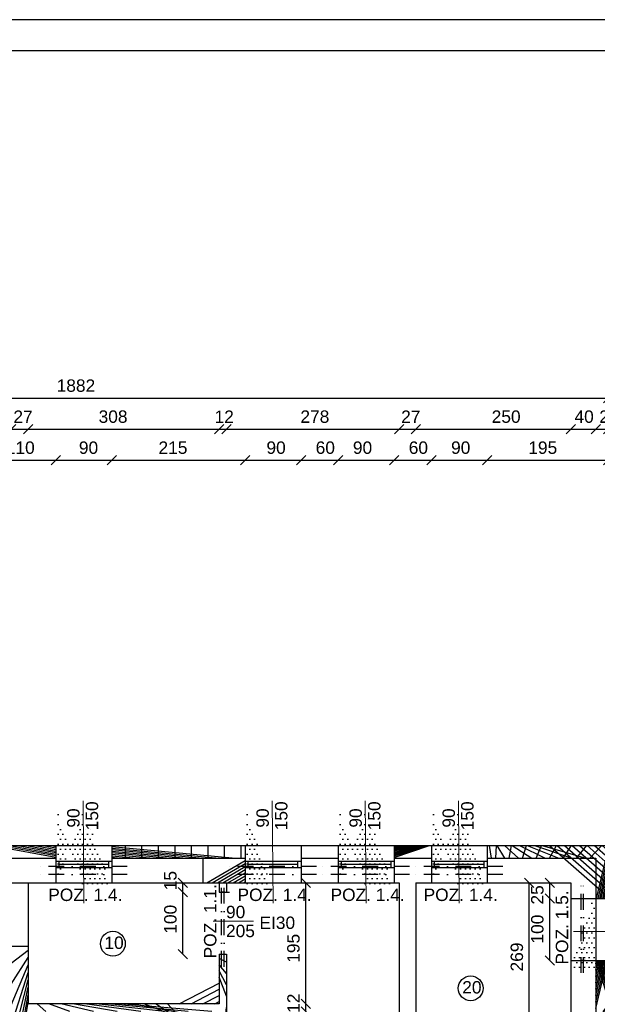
# Model space of a CAD drawing. Header units: millimetres. Extents: x 6528 to 149658, y 3342 to 12852.
# Tile 57 of 122: x 68412 to 69343, y 8598 to 10184. Entities that reach past the tile are written whole.
import ezdxf

# ---------------------------------------------------------------- set-up
doc = ezdxf.new("R2010")
doc.units = ezdxf.units.MM
doc.linetypes.add('DASHDOTX2', pattern=[50.8, 25.4, -12.7, 0, -12.7])
doc.layers.add('R-TAB', color=1, linetype='Continuous')
doc.styles.get("Standard").update_dxf_attribs({"font": 'arial.ttf'})
doc.dimstyles.new('ISO-25', dxfattribs={"dimtxt": 2.5, "dimasz": 2.5, "dimexe": 1.25, "dimexo": 0.625, "dimtad": 1, "dimtxsty": 'Standard', "dimcen": 2.5, "dimadec": 0, "dimazin": 0, "dimtfac": 1, "dimtmove": 0, "dimatfit": 3, "dimfxl": 1, "dimarcsym": 0})
pattern_1 = [(45, (-1177794257.981769, -935731374.6151185), (-11.22532015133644, 11.22532015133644), []), (135, (-1177794257.981769, -935731374.6151185), (-11.22532015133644, -11.22532015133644), [])]

# ---------------------------------------------------------------- blocks, each defined once
blk = doc.blocks.new('_Oblique')
at = {"color": 0, "linetype": 'ByBlock', "lineweight": -2}
blk.add_line((-0.5, -0.5), (0.5, 0.5), dxfattribs=at)
blk = doc.blocks.new('*D2211')
at = {"color": 0, "lineweight": -2, "transparency": 16777216}
blk.add_line((69300.06000464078, 9524.738408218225), (69340.06000440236, 9524.738408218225), dxfattribs=at)
at = {"layer": 'Defpoints', "color": 0, "transparency": 16777216}
for p in [(69340.06000440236, 9524.738408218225), (69340.06000440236, 8833.670604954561), (69300.06000464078, 8793.670604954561)]:
    blk.add_point(p, dxfattribs=at)
at = {"color": 0, "lineweight": -2, "transparency": 16777216, "xscale": 15, "yscale": 15, "zscale": 15, "rotation": 180}
blk.add_blockref('_Oblique', (69300.06000464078, 9524.738408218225), dxfattribs=at)
at = {"color": 0, "lineweight": -2, "transparency": 16777216, "xscale": 15, "yscale": 15, "zscale": 15}
blk.add_blockref('_Oblique', (69340.06000440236, 9524.738408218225), dxfattribs=at)
at = {"color": 0, "transparency": 16777216, "insert": (69321.2895869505, 9544.72840691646), "char_height": 20, "attachment_point": 5}
blk.add_mtext('40', dxfattribs=at)
blk = doc.blocks.new('*D2212')
at = {"color": 0, "lineweight": -2, "transparency": 16777216}
blk.add_line((69050.06000797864, 9524.738408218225), (69300.06000464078, 9524.738408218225), dxfattribs=at)
at = {"layer": 'Defpoints', "color": 0, "transparency": 16777216}
for p in [(69300.06000464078, 9524.738408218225), (69050.06000797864, 8793.670604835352), (69300.06000464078, 8793.670604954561)]:
    blk.add_point(p, dxfattribs=at)
at = {"color": 0, "lineweight": -2, "transparency": 16777216, "xscale": 15, "yscale": 15, "zscale": 15, "rotation": 180}
blk.add_blockref('_Oblique', (69050.06000797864, 9524.738408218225), dxfattribs=at)
at = {"color": 0, "lineweight": -2, "transparency": 16777216, "xscale": 15, "yscale": 15, "zscale": 15}
blk.add_blockref('_Oblique', (69300.06000464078, 9524.738408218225), dxfattribs=at)
at = {"color": 0, "transparency": 16777216, "insert": (69195.6075202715, 9544.72840691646), "char_height": 20, "attachment_point": 5}
blk.add_mtext('250', dxfattribs=at)
blk = doc.blocks.new('*D2213')
at = {"color": 0, "lineweight": -2, "transparency": 16777216}
blk.add_line((69023.06000225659, 9524.738408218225), (69050.06000797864, 9524.738408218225), dxfattribs=at)
at = {"layer": 'Defpoints', "color": 0, "transparency": 16777216}
for p in [(69050.06000797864, 9524.738408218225), (69023.06000225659, 8793.670604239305), (69050.06000797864, 8793.670604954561)]:
    blk.add_point(p, dxfattribs=at)
at = {"color": 0, "lineweight": -2, "transparency": 16777216, "xscale": 15, "yscale": 15, "zscale": 15, "rotation": 180}
blk.add_blockref('_Oblique', (69023.06000225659, 9524.738408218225), dxfattribs=at)
at = {"color": 0, "lineweight": -2, "transparency": 16777216, "xscale": 15, "yscale": 15, "zscale": 15}
blk.add_blockref('_Oblique', (69050.06000797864, 9524.738408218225), dxfattribs=at)
at = {"color": 0, "transparency": 16777216, "insert": (69041.97461121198, 9544.72840691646), "char_height": 20, "attachment_point": 5}
blk.add_mtext('27', dxfattribs=at)
blk = doc.blocks.new('*D2214')
at = {"color": 0, "lineweight": -2, "transparency": 16777216}
blk.add_line((68425.06000440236, 9524.738408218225), (68733.0600048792, 9524.738408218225), dxfattribs=at)
at = {"layer": 'Defpoints', "color": 0, "transparency": 16777216}
for p in [(68733.0600048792, 9524.738408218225), (68425.06000440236, 8793.670604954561), (68733.0600048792, 8786.17059684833)]:
    blk.add_point(p, dxfattribs=at)
at = {"color": 0, "lineweight": -2, "transparency": 16777216, "xscale": 15, "yscale": 15, "zscale": 15, "rotation": 180}
blk.add_blockref('_Oblique', (68425.06000440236, 9524.738408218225), dxfattribs=at)
at = {"color": 0, "lineweight": -2, "transparency": 16777216, "xscale": 15, "yscale": 15, "zscale": 15}
blk.add_blockref('_Oblique', (68733.0600048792, 9524.738408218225), dxfattribs=at)
at = {"color": 0, "transparency": 16777216, "insert": (68562.06167285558, 9544.72840691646), "char_height": 20, "attachment_point": 5}
blk.add_mtext('308', dxfattribs=at)
blk = doc.blocks.new('*D2215')
at = {"color": 0, "lineweight": -2, "transparency": 16777216}
blk.add_line((68398.06000440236, 9524.738408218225), (68425.06000440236, 9524.738408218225), dxfattribs=at)
at = {"layer": 'Defpoints', "color": 0, "transparency": 16777216}
for p in [(68425.06000440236, 9524.738408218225), (68398.06000440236, 8793.670604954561), (68425.06000440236, 8793.670604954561)]:
    blk.add_point(p, dxfattribs=at)
at = {"color": 0, "lineweight": -2, "transparency": 16777216, "xscale": 15, "yscale": 15, "zscale": 15, "rotation": 180}
blk.add_blockref('_Oblique', (68398.06000440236, 9524.738408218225), dxfattribs=at)
at = {"color": 0, "lineweight": -2, "transparency": 16777216, "xscale": 15, "yscale": 15, "zscale": 15}
blk.add_blockref('_Oblique', (68425.06000440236, 9524.738408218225), dxfattribs=at)
at = {"color": 0, "transparency": 16777216, "insert": (68416.97461121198, 9544.72840691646), "char_height": 20, "attachment_point": 5}
blk.add_mtext('27', dxfattribs=at)
blk = doc.blocks.new('*D2218')
at = {"color": 0, "lineweight": -2, "transparency": 16777216}
blk.add_line((67478.06000416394, 9574.738408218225), (69360.06000440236, 9574.738408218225), dxfattribs=at)
at = {"layer": 'Defpoints', "color": 0, "transparency": 16777216}
for p in [(69360.06000440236, 9574.738408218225), (67478.06000416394, 8853.67060507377), (69360.06000440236, 8853.67060507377)]:
    blk.add_point(p, dxfattribs=at)
at = {"color": 0, "lineweight": -2, "transparency": 16777216, "xscale": 15, "yscale": 15, "zscale": 15, "rotation": 180}
blk.add_blockref('_Oblique', (67478.06000416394, 9574.738408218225), dxfattribs=at)
at = {"color": 0, "lineweight": -2, "transparency": 16777216, "xscale": 15, "yscale": 15, "zscale": 15}
blk.add_blockref('_Oblique', (69360.06000440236, 9574.738408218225), dxfattribs=at)
at = {"color": 0, "transparency": 16777216, "insert": (68502.20878546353, 9594.72840691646), "char_height": 20, "attachment_point": 5}
blk.add_mtext('1882', dxfattribs=at)
blk = doc.blocks.new('*D2183')
at = {"color": 0, "lineweight": -2, "transparency": 16777216}
blk.add_line((68360.06000440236, 9474.738408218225), (68470.06000344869, 9474.738408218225), dxfattribs=at)
at = {"layer": 'Defpoints', "color": 0, "transparency": 16777216}
for p in [(68470.06000344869, 9474.738408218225), (68360.06000440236, 8853.67060507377), (68470.06000344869, 8793.670604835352)]:
    blk.add_point(p, dxfattribs=at)
at = {"color": 0, "lineweight": -2, "transparency": 16777216, "xscale": 15, "yscale": 15, "zscale": 15, "rotation": 180}
blk.add_blockref('_Oblique', (68360.06000440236, 9474.738408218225), dxfattribs=at)
at = {"color": 0, "lineweight": -2, "transparency": 16777216, "xscale": 15, "yscale": 15, "zscale": 15}
blk.add_blockref('_Oblique', (68470.06000344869, 9474.738408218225), dxfattribs=at)
at = {"color": 0, "transparency": 16777216, "insert": (68412.50369136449, 9494.72840691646), "char_height": 20, "attachment_point": 5}
blk.add_mtext('110', dxfattribs=at)
blk = doc.blocks.new('*D2184')
at = {"color": 0, "lineweight": -2, "transparency": 16777216}
blk.add_line((68470.06000440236, 9474.738408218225), (68560.06000440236, 9474.738408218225), dxfattribs=at)
at = {"layer": 'Defpoints', "color": 0, "transparency": 16777216}
for p in [(68560.06000440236, 9474.738408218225), (68470.06000440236, 8853.67060507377), (68560.06000440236, 8853.670604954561)]:
    blk.add_point(p, dxfattribs=at)
at = {"color": 0, "lineweight": -2, "transparency": 16777216, "xscale": 15, "yscale": 15, "zscale": 15, "rotation": 180}
blk.add_blockref('_Oblique', (68470.06000440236, 9474.738408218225), dxfattribs=at)
at = {"color": 0, "lineweight": -2, "transparency": 16777216, "xscale": 15, "yscale": 15, "zscale": 15}
blk.add_blockref('_Oblique', (68560.06000440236, 9474.738408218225), dxfattribs=at)
at = {"color": 0, "transparency": 16777216, "insert": (68522.50369136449, 9494.72840691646), "char_height": 20, "attachment_point": 5}
blk.add_mtext('90', dxfattribs=at)
blk = doc.blocks.new('*D2185')
at = {"color": 0, "lineweight": -2, "transparency": 16777216}
blk.add_line((68560.06000440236, 9474.738408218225), (68775.06000440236, 9474.738408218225), dxfattribs=at)
at = {"layer": 'Defpoints', "color": 0, "transparency": 16777216}
for p in [(68775.06000440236, 9474.738408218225), (68560.06000440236, 8853.670604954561), (68775.06000440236, 8853.670605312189)]:
    blk.add_point(p, dxfattribs=at)
at = {"color": 0, "lineweight": -2, "transparency": 16777216, "xscale": 15, "yscale": 15, "zscale": 15, "rotation": 180}
blk.add_blockref('_Oblique', (68560.06000440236, 9474.738408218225), dxfattribs=at)
at = {"color": 0, "lineweight": -2, "transparency": 16777216, "xscale": 15, "yscale": 15, "zscale": 15}
blk.add_blockref('_Oblique', (68775.06000440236, 9474.738408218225), dxfattribs=at)
at = {"color": 0, "transparency": 16777216, "insert": (68658.61481111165, 9494.72840691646), "char_height": 20, "attachment_point": 5}
blk.add_mtext('215', dxfattribs=at)
blk = doc.blocks.new('*D2186')
at = {"color": 0, "lineweight": -2, "transparency": 16777216}
blk.add_line((68775.06000440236, 9474.738408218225), (68865.06000440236, 9474.738408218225), dxfattribs=at)
at = {"layer": 'Defpoints', "color": 0, "transparency": 16777216}
for p in [(68865.06000440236, 9474.738408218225), (68775.06000440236, 8853.670605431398), (68865.06000440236, 8853.670605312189)]:
    blk.add_point(p, dxfattribs=at)
at = {"color": 0, "lineweight": -2, "transparency": 16777216, "xscale": 15, "yscale": 15, "zscale": 15, "rotation": 180}
blk.add_blockref('_Oblique', (68775.06000440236, 9474.738408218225), dxfattribs=at)
at = {"color": 0, "lineweight": -2, "transparency": 16777216, "xscale": 15, "yscale": 15, "zscale": 15}
blk.add_blockref('_Oblique', (68865.06000440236, 9474.738408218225), dxfattribs=at)
at = {"color": 0, "transparency": 16777216, "insert": (68824.81207530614, 9494.72840691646), "char_height": 20, "attachment_point": 5}
blk.add_mtext('90', dxfattribs=at)
blk = doc.blocks.new('*D2187')
at = {"color": 0, "lineweight": -2, "transparency": 16777216}
blk.add_line((68865.06000440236, 9474.738408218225), (68925.06000440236, 9474.738408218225), dxfattribs=at)
at = {"layer": 'Defpoints', "color": 0, "transparency": 16777216}
for p in [(68925.06000440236, 9474.738408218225), (68865.06000440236, 8853.670605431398), (68925.06000440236, 8853.67060507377)]:
    blk.add_point(p, dxfattribs=at)
at = {"color": 0, "lineweight": -2, "transparency": 16777216, "xscale": 15, "yscale": 15, "zscale": 15, "rotation": 180}
blk.add_blockref('_Oblique', (68865.06000440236, 9474.738408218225), dxfattribs=at)
at = {"color": 0, "lineweight": -2, "transparency": 16777216, "xscale": 15, "yscale": 15, "zscale": 15}
blk.add_blockref('_Oblique', (68925.06000440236, 9474.738408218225), dxfattribs=at)
at = {"color": 0, "transparency": 16777216, "insert": (68904.1442190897, 9494.72840691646), "char_height": 20, "attachment_point": 5}
blk.add_mtext('60', dxfattribs=at)
blk = doc.blocks.new('*D2188')
at = {"color": 0, "lineweight": -2, "transparency": 16777216}
blk.add_line((68925.06000440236, 9474.738408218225), (69015.06000440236, 9474.738408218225), dxfattribs=at)
at = {"layer": 'Defpoints', "color": 0, "transparency": 16777216}
for p in [(69015.06000440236, 9474.738408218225), (68925.06000440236, 8853.67060507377), (69015.06000440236, 8853.67060507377)]:
    blk.add_point(p, dxfattribs=at)
at = {"color": 0, "lineweight": -2, "transparency": 16777216, "xscale": 15, "yscale": 15, "zscale": 15, "rotation": 180}
blk.add_blockref('_Oblique', (68925.06000440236, 9474.738408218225), dxfattribs=at)
at = {"color": 0, "lineweight": -2, "transparency": 16777216, "xscale": 15, "yscale": 15, "zscale": 15}
blk.add_blockref('_Oblique', (69015.06000440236, 9474.738408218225), dxfattribs=at)
at = {"color": 0, "transparency": 16777216, "insert": (68964.1442190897, 9494.72840691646), "char_height": 20, "attachment_point": 5}
blk.add_mtext('90', dxfattribs=at)
blk = doc.blocks.new('*D2189')
at = {"color": 0, "lineweight": -2, "transparency": 16777216}
blk.add_line((69015.06000440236, 9474.738408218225), (69075.06000440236, 9474.738408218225), dxfattribs=at)
at = {"layer": 'Defpoints', "color": 0, "transparency": 16777216}
for p in [(69075.06000440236, 9474.738408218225), (69015.06000440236, 8853.67060507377), (69075.06000440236, 8853.670604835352)]:
    blk.add_point(p, dxfattribs=at)
at = {"color": 0, "lineweight": -2, "transparency": 16777216, "xscale": 15, "yscale": 15, "zscale": 15, "rotation": 180}
blk.add_blockref('_Oblique', (69015.06000440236, 9474.738408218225), dxfattribs=at)
at = {"color": 0, "lineweight": -2, "transparency": 16777216, "xscale": 15, "yscale": 15, "zscale": 15}
blk.add_blockref('_Oblique', (69075.06000440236, 9474.738408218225), dxfattribs=at)
at = {"color": 0, "transparency": 16777216, "insert": (69054.1442190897, 9494.72840691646), "char_height": 20, "attachment_point": 5}
blk.add_mtext('60', dxfattribs=at)
blk = doc.blocks.new('*D2190')
at = {"color": 0, "lineweight": -2, "transparency": 16777216}
blk.add_line((69075.06000440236, 9474.738408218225), (69165.06000464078, 9474.738408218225), dxfattribs=at)
at = {"layer": 'Defpoints', "color": 0, "transparency": 16777216}
for p in [(69165.06000464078, 9474.738408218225), (69075.06000440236, 8853.670604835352), (69165.06000464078, 8853.670604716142)]:
    blk.add_point(p, dxfattribs=at)
at = {"color": 0, "lineweight": -2, "transparency": 16777216, "xscale": 15, "yscale": 15, "zscale": 15, "rotation": 180}
blk.add_blockref('_Oblique', (69075.06000440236, 9474.738408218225), dxfattribs=at)
at = {"color": 0, "lineweight": -2, "transparency": 16777216, "xscale": 15, "yscale": 15, "zscale": 15}
blk.add_blockref('_Oblique', (69165.06000464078, 9474.738408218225), dxfattribs=at)
at = {"color": 0, "transparency": 16777216, "insert": (69122.38896029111, 9494.72840691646), "char_height": 20, "attachment_point": 5}
blk.add_mtext('90', dxfattribs=at)
blk = doc.blocks.new('*D2191')
at = {"color": 0, "lineweight": -2, "transparency": 16777216}
blk.add_line((69165.06000464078, 9474.738408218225), (69360.06000440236, 9474.738408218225), dxfattribs=at)
at = {"layer": 'Defpoints', "color": 0, "transparency": 16777216}
for p in [(69360.06000440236, 9474.738408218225), (69165.06000464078, 8853.670604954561), (69360.06000440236, 8853.67060507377)]:
    blk.add_point(p, dxfattribs=at)
at = {"color": 0, "lineweight": -2, "transparency": 16777216, "xscale": 15, "yscale": 15, "zscale": 15, "rotation": 180}
blk.add_blockref('_Oblique', (69165.06000464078, 9474.738408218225), dxfattribs=at)
at = {"color": 0, "lineweight": -2, "transparency": 16777216, "xscale": 15, "yscale": 15, "zscale": 15}
blk.add_blockref('_Oblique', (69360.06000440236, 9474.738408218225), dxfattribs=at)
at = {"color": 0, "transparency": 16777216, "insert": (69254.6259569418, 9494.72840691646), "char_height": 20, "attachment_point": 5}
blk.add_mtext('195', dxfattribs=at)
blk = doc.blocks.new('*D2195')
at = {"color": 0, "lineweight": -2, "transparency": 16777216}
blk.add_line((68733.0600048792, 9524.738408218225), (68745.0600048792, 9524.738408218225), dxfattribs=at)
at = {"layer": 'Defpoints', "color": 0, "transparency": 16777216}
for p in [(68745.0600048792, 9524.738408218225), (68745.0600048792, 8793.670605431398), (68733.0600048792, 8786.17059672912)]:
    blk.add_point(p, dxfattribs=at)
at = {"color": 0, "lineweight": -2, "transparency": 16777216, "xscale": 15, "yscale": 15, "zscale": 15, "rotation": 180}
blk.add_blockref('_Oblique', (68733.0600048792, 9524.738408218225), dxfattribs=at)
at = {"color": 0, "lineweight": -2, "transparency": 16777216, "xscale": 15, "yscale": 15, "zscale": 15}
blk.add_blockref('_Oblique', (68745.0600048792, 9524.738408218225), dxfattribs=at)
at = {"color": 0, "transparency": 16777216, "insert": (68741.2466375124, 9544.72840691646), "char_height": 20, "attachment_point": 5}
blk.add_mtext('12', dxfattribs=at)
blk = doc.blocks.new('*D2196')
at = {"color": 0, "lineweight": -2, "transparency": 16777216}
blk.add_line((68745.0600048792, 9524.738408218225), (69023.06000225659, 9524.738408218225), dxfattribs=at)
at = {"layer": 'Defpoints', "color": 0, "transparency": 16777216}
for p in [(69023.06000225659, 9524.738408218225), (68745.0600048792, 8793.67060519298), (69023.06000225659, 8793.670604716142)]:
    blk.add_point(p, dxfattribs=at)
at = {"color": 0, "lineweight": -2, "transparency": 16777216, "xscale": 15, "yscale": 15, "zscale": 15, "rotation": 180}
blk.add_blockref('_Oblique', (68745.0600048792, 9524.738408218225), dxfattribs=at)
at = {"color": 0, "lineweight": -2, "transparency": 16777216, "xscale": 15, "yscale": 15, "zscale": 15}
blk.add_blockref('_Oblique', (69023.06000225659, 9524.738408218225), dxfattribs=at)
at = {"color": 0, "transparency": 16777216, "insert": (68887.33312981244, 9544.72840691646), "char_height": 20, "attachment_point": 5}
blk.add_mtext('278', dxfattribs=at)
blk = doc.blocks.new('*D2197')
at = {"color": 0, "lineweight": -2, "transparency": 16777216}
blk.add_line((69340.06000440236, 9524.738408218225), (69360.06000440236, 9524.738408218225), dxfattribs=at)
at = {"layer": 'Defpoints', "color": 0, "transparency": 16777216}
for p in [(69360.06000440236, 9524.738408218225), (69360.06000440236, 8853.67060507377), (69340.06000440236, 8833.670604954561)]:
    blk.add_point(p, dxfattribs=at)
at = {"color": 0, "lineweight": -2, "transparency": 16777216, "xscale": 15, "yscale": 15, "zscale": 15, "rotation": 180}
blk.add_blockref('_Oblique', (69340.06000440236, 9524.738408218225), dxfattribs=at)
at = {"color": 0, "lineweight": -2, "transparency": 16777216, "xscale": 15, "yscale": 15, "zscale": 15}
blk.add_blockref('_Oblique', (69360.06000440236, 9524.738408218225), dxfattribs=at)
at = {"color": 0, "transparency": 16777216, "insert": (69361.2895869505, 9544.72840691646), "char_height": 20, "attachment_point": 5}
blk.add_mtext('20', dxfattribs=at)
blk = doc.blocks.new('*D2432')
at = {"color": 0, "lineweight": -2, "transparency": 16777216}
blk.add_line((68674.53105466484, 8778.670596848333), (68674.53105466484, 8793.670605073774), dxfattribs=at)
at = {"layer": 'Defpoints', "color": 0, "transparency": 16777216}
for p in [(68674.53105466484, 8793.670605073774), (68733.06000487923, 8793.670605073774), (68733.06000487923, 8778.670596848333)]:
    blk.add_point(p, dxfattribs=at)
at = {"color": 0, "lineweight": -2, "transparency": 16777216, "xscale": 15, "yscale": 15, "zscale": 15}
for p, rotation in [((68674.53105466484, 8793.670605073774), 90), ((68674.53105466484, 8778.670596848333), 270)]:
    blk.add_blockref('_Oblique', p, dxfattribs=dict(at, rotation=rotation))
at = {"color": 0, "transparency": 16777216, "insert": (68654.54104678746, 8797.313542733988), "char_height": 20, "attachment_point": 5, "rotation": 90}
blk.add_mtext('15', dxfattribs=at)
blk = doc.blocks.new('*D2433')
at = {"color": 0, "lineweight": -2, "transparency": 16777216}
blk.add_line((68674.53105657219, 8678.670596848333), (68674.53105657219, 8778.67059732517), dxfattribs=at)
at = {"layer": 'Defpoints', "color": 0, "transparency": 16777216}
for p in [(68674.53105657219, 8778.67059732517), (68733.06000487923, 8778.67059732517), (68733.06000607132, 8678.670596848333)]:
    blk.add_point(p, dxfattribs=at)
at = {"color": 0, "lineweight": -2, "transparency": 16777216, "xscale": 15, "yscale": 15, "zscale": 15}
for p, rotation in [((68674.53105657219, 8778.67059732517), 90), ((68674.53105657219, 8678.670596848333), 270)]:
    blk.add_blockref('_Oblique', p, dxfattribs=dict(at, rotation=rotation))
at = {"color": 0, "transparency": 16777216, "insert": (68654.54104678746, 8735.085391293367), "char_height": 20, "attachment_point": 5, "rotation": 90}
blk.add_mtext('100', dxfattribs=at)
blk = doc.blocks.new('*D2441')
at = {"color": 0, "lineweight": -2, "transparency": 16777216}
blk.add_line((69232.94290464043, 8524.670605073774), (69232.94290464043, 8793.670604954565), dxfattribs=at)
at = {"layer": 'Defpoints', "color": 0, "transparency": 16777216}
for p in [(69050.06000797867, 8793.670604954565), (69232.94290464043, 8793.670604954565), (69147.14959972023, 8524.670605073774)]:
    blk.add_point(p, dxfattribs=at)
at = {"color": 0, "lineweight": -2, "transparency": 16777216, "xscale": 15, "yscale": 15, "zscale": 15}
for p, rotation in [((69232.94290464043, 8793.670604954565), 90), ((69232.94290464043, 8524.670605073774), 270)]:
    blk.add_blockref('_Oblique', p, dxfattribs=dict(at, rotation=rotation))
at = {"color": 0, "transparency": 16777216, "insert": (69212.9528834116, 8674.270378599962), "char_height": 20, "attachment_point": 5, "rotation": 90}
blk.add_mtext('269', dxfattribs=at)
blk = doc.blocks.new('*D2442')
at = {"color": 0, "lineweight": -2, "transparency": 16777216}
blk.add_line((69265.94468753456, 8768.670604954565), (69265.94468753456, 8793.670604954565), dxfattribs=at)
at = {"layer": 'Defpoints', "color": 0, "transparency": 16777216}
for p in [(69265.94468753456, 8793.670604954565), (69285.45903341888, 8793.670604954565), (69285.45903341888, 8768.670604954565)]:
    blk.add_point(p, dxfattribs=at)
at = {"color": 0, "lineweight": -2, "transparency": 16777216, "xscale": 15, "yscale": 15, "zscale": 15}
for p, rotation in [((69265.94468753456, 8793.670604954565), 90), ((69265.94468753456, 8768.670604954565), 270)]:
    blk.add_blockref('_Oblique', p, dxfattribs=dict(at, rotation=rotation))
at = {"color": 0, "transparency": 16777216, "insert": (69245.95466344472, 8774.318235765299), "char_height": 20, "attachment_point": 5, "rotation": 90}
blk.add_mtext('25', dxfattribs=at)
blk = doc.blocks.new('*D2443')
at = {"color": 0, "lineweight": -2, "transparency": 16777216}
blk.add_line((69265.94468896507, 8668.670604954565), (69265.94468896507, 8768.670605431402), dxfattribs=at)
at = {"layer": 'Defpoints', "color": 0, "transparency": 16777216}
for p in [(69265.94468896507, 8768.670605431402), (69285.45903294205, 8768.670605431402), (69285.45903294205, 8668.670604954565)]:
    blk.add_point(p, dxfattribs=at)
at = {"color": 0, "lineweight": -2, "transparency": 16777216, "xscale": 15, "yscale": 15, "zscale": 15}
for p, rotation in [((69265.94468896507, 8768.670605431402), 90), ((69265.94468896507, 8668.670604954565), 270)]:
    blk.add_blockref('_Oblique', p, dxfattribs=dict(at, rotation=rotation))
at = {"color": 0, "transparency": 16777216, "insert": (69245.95466296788, 8719.222203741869), "char_height": 20, "attachment_point": 5, "rotation": 90}
blk.add_mtext('100', dxfattribs=at)
blk = doc.blocks.new('*D2447')
at = {"color": 0, "lineweight": -2, "transparency": 16777216}
blk.add_line((68872.84500830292, 8586.670607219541), (68872.84500830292, 8598.67060733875), dxfattribs=at)
at = {"layer": 'Defpoints', "color": 0, "transparency": 16777216}
for p in [(68733.06000917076, 8598.67060733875), (68872.84500830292, 8598.67060733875), (68733.06000917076, 8586.670607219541)]:
    blk.add_point(p, dxfattribs=at)
at = {"color": 0, "lineweight": -2, "transparency": 16777216, "xscale": 15, "yscale": 15, "zscale": 15}
for p, rotation in [((68872.84500830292, 8598.67060733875), 90), ((68872.84500830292, 8586.670607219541), 270)]:
    blk.add_blockref('_Oblique', p, dxfattribs=dict(at, rotation=rotation))
at = {"color": 0, "transparency": 16777216, "insert": (68852.8549908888, 8599.778612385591), "char_height": 20, "attachment_point": 5, "rotation": 90}
blk.add_mtext('12', dxfattribs=at)
blk = doc.blocks.new('*D2448')
at = {"color": 0, "lineweight": -2, "transparency": 16777216}
blk.add_line((68872.84501307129, 8598.670607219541), (68872.84501307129, 8793.670605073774), dxfattribs=at)
at = {"layer": 'Defpoints', "color": 0, "transparency": 16777216}
for p in [(68733.06000487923, 8793.670605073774), (68872.84501307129, 8793.670605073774), (68733.06001155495, 8598.670607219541)]:
    blk.add_point(p, dxfattribs=at)
at = {"color": 0, "lineweight": -2, "transparency": 16777216, "xscale": 15, "yscale": 15, "zscale": 15}
for p, rotation in [((68872.84501307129, 8793.670605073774), 90), ((68872.84501307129, 8598.670607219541), 270)]:
    blk.add_blockref('_Oblique', p, dxfattribs=dict(at, rotation=rotation))
at = {"color": 0, "transparency": 16777216, "insert": (68852.85499327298, 8688.25565672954), "char_height": 20, "attachment_point": 5, "rotation": 90}
blk.add_mtext('195', dxfattribs=at)

msp = doc.modelspace()

# ---------------------------------------------------------------- hatches: boundary and pattern name
h = msp.add_hatch()
h.set_pattern_fill('ANSI37', color=256, scale=5)
h.set_pattern_definition(pattern_1)
h.paths.add_polyline_path([(67814.06000440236, 8853.670604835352), (67754.06000440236, 8853.670604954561), (67754.06000440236, 8833.67060507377), (67814.06000440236, 8833.67060507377)])
h.paths.add_polyline_path([(67964.06000440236, 8853.67060507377), (67904.06000440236, 8853.670604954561), (67904.06000440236, 8833.67060507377), (67964.06000440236, 8833.67060519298)])
h.paths.add_polyline_path([(68270.06000440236, 8853.67060507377), (68072.06000440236, 8853.67060507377), (68072.06000440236, 8833.67060519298), (68270.06000440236, 8833.670604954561)])
h.paths.add_polyline_path([(68470.06000440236, 8853.670604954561), (68360.06000440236, 8853.67060507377), (68360.06000440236, 8833.670604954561), (68470.06000440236, 8833.670604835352)])
h.paths.add_polyline_path([(68775.06000440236, 8853.670604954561), (68560.06000440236, 8853.670604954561), (68560.06000440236, 8833.670604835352), (68775.06000440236, 8833.670604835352)])
h.paths.add_polyline_path([(68925.06000440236, 8853.670604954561), (68865.06000440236, 8853.670604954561), (68865.06000440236, 8833.670604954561), (68925.06000440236, 8833.670604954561)])
h.paths.add_polyline_path([(69075.06000440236, 8853.670604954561), (69015.06000440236, 8853.670604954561), (69015.06000440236, 8833.670604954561), (69075.06000440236, 8833.670604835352)])
h.paths.add_polyline_path([(69360.06000440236, 8853.67060507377), (69165.06000440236, 8853.670604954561), (69165.06000440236, 8833.670604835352), (69340.06000440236, 8833.670604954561), (69340.06000440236, 8768.670604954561), (69360.06000440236, 8768.670604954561)])
h = msp.add_hatch()
h.set_pattern_fill('DOTS', color=256, scale=5)
h.set_pattern_definition([(0, (-1177797491.520526, -935731374.6151186), (3.96875, 7.9375), [0, -7.9375])])
h.paths.add_polyline_path([(68560.06000440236, 8853.670604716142), (68514.26909177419, 8853.670604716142), (68514.48212592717, 8828.670604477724), (68560.06000440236, 8828.670604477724)])
h.paths.add_polyline_path([(68560.06000440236, 8818.670604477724), (68514.56733982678, 8818.670604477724), (68514.78037397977, 8793.670604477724), (68560.06000440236, 8793.670604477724)])
h.paths.add_polyline_path([(68514.56733982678, 8818.670604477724), (68470.06000440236, 8818.670604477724), (68470.06000440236, 8793.670604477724), (68514.78037397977, 8793.670604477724)])
h.paths.add_polyline_path([(68514.26909177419, 8853.670604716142), (68470.06000440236, 8853.670604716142), (68470.06000440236, 8828.670604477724), (68514.48212592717, 8828.670604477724)])
h = msp.add_hatch()
h.set_pattern_fill('DOTS', color=256, scale=5)
h.set_pattern_definition([(0, (-1177797186.520526, -935731374.6151184), (3.96875, 7.9375), [0, -7.9375])])
h.paths.add_polyline_path([(68865.06000464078, 8853.670604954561), (68819.2690920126, 8853.670604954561), (68819.48212616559, 8828.670604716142), (68865.06000464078, 8828.670604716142)])
h.paths.add_polyline_path([(68865.06000464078, 8818.670604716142), (68819.5673400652, 8818.670604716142), (68819.78037421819, 8793.670604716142), (68865.06000464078, 8793.670604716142)])
h.paths.add_polyline_path([(68819.5673400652, 8818.670604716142), (68775.06000464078, 8818.670604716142), (68775.06000464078, 8793.670604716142), (68819.78037421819, 8793.670604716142)])
h.paths.add_polyline_path([(68819.2690920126, 8853.670604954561), (68775.06000464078, 8853.670604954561), (68775.06000464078, 8828.670604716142), (68819.48212616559, 8828.670604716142)])
h = msp.add_hatch()
h.set_pattern_fill('DOTS', color=256, scale=5)
h.set_pattern_definition([(0, (-1177797036.520526, -935731374.6151183), (3.96875, 7.9375), [0, -7.9375])])
h.paths.add_polyline_path([(69015.06000440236, 8853.67060507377), (68969.26909177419, 8853.67060507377), (68969.48212592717, 8828.670604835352), (69015.06000440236, 8828.670604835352)])
h.paths.add_polyline_path([(69015.06000440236, 8818.670604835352), (68969.56733982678, 8818.670604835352), (68969.78037397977, 8793.670604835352), (69015.06000440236, 8793.670604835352)])
h.paths.add_polyline_path([(68969.56733982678, 8818.670604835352), (68925.06000440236, 8818.670604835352), (68925.06000440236, 8793.670604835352), (68969.78037397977, 8793.670604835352)])
h.paths.add_polyline_path([(68969.26909177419, 8853.67060507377), (68925.06000440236, 8853.67060507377), (68925.06000440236, 8828.670604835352), (68969.48212592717, 8828.670604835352)])
h = msp.add_hatch()
h.set_pattern_fill('DOTS', color=256, scale=5)
h.set_pattern_definition([(0, (-1177796886.520526, -935731374.6151185), (3.96875, 7.9375), [0, -7.9375])])
h.paths.add_polyline_path([(69165.06000440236, 8853.670604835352), (69119.26909177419, 8853.670604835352), (69119.48212592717, 8828.670604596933), (69165.06000440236, 8828.670604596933)])
h.paths.add_polyline_path([(69165.06000440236, 8818.670604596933), (69119.56733982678, 8818.670604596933), (69119.78037397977, 8793.670604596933), (69165.06000440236, 8793.670604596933)])
h.paths.add_polyline_path([(69119.56733982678, 8818.670604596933), (69075.06000440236, 8818.670604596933), (69075.06000440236, 8793.670604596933), (69119.78037397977, 8793.670604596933)])
h.paths.add_polyline_path([(69119.26909177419, 8853.670604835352), (69075.06000440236, 8853.670604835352), (69075.06000440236, 8828.670604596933), (69119.48212592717, 8828.670604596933)])
h = msp.add_hatch()
h.set_pattern_fill('ANSI31', color=256, scale=5)
h.set_pattern_definition([(45, (-1177794257.981769, -935731374.6151185), (-11.22532015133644, 11.22532015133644), [])])
h.paths.add_polyline_path([(68775.06000440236, 8793.67060519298), (68775.06000440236, 8833.670604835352), (68707.06000440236, 8833.670604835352), (68707.06000440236, 8793.67060507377)])
h = msp.add_hatch()
h.set_pattern_fill('ANSI31', color=256, scale=5)
h.set_pattern_definition([(45, (-1177794249.981769, -935731374.6151185), (-11.22532015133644, 11.22532015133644), [])])
h.paths.add_polyline_path([(68753.0600048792, 8793.67060507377), (68741.0600048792, 8793.67060507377), (68741.0600048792, 8778.67059672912), (68744.0600048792, 8778.67059672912), (68744.0600048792, 8778.67059684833), (68750.0600048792, 8778.67059684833), (68753.0600048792, 8778.67059684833)])
h.paths.add_polyline_path([(68745.0600048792, 8678.67059684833), (68733.0600048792, 8678.67059672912), (68733.0600048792, 8598.670604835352), (68425.06000440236, 8598.670604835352), (68425.06000440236, 8695.187343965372), (68425.06000440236, 8793.670604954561), (68398.06000440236, 8793.670604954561), (68398.06000440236, 8691.670604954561), (68398.06000440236, 8420.670604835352), (68425.06000440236, 8420.670604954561), (68425.06000440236, 8586.670604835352), (68733.0600048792, 8586.670604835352), (68733.0600048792, 8420.670604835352), (68733.0600048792, 8383.670604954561), (68745.0600048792, 8383.670604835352)])
h.paths.add_polyline_path([(68733.0600048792, 8420.670604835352), (68553.06000440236, 8420.670604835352), (68553.06000440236, 8408.670604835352), (68733.0600048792, 8408.670604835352)], flags=17)
h.paths.add_polyline_path([(68445.06000440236, 8420.670604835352), (68378.06000440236, 8420.67060507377), (68378.06000440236, 8408.670604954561), (68445.06000440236, 8408.670604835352)])
h.paths.add_polyline_path([(68278.06000440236, 8420.670604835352), (68103.06000440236, 8420.670604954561), (68103.06000440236, 8408.670604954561), (68278.06000440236, 8408.670604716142)])
h.paths.add_polyline_path([(68103.06000440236, 8793.670604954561), (68091.06000440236, 8793.670604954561), (68091.06000440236, 8383.670604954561), (68103.06000440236, 8383.67060507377)])
h.paths.add_polyline_path([(68091.06000440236, 8283.670604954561), (68091.06000440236, 8243.670604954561), (68103.06000440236, 8243.670604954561), (68103.06000464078, 8283.67060507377)])
h = msp.add_hatch()
h.set_pattern_fill('DOTS', color=256, scale=5)
h.set_pattern_definition([(0, (-1177794257.981769, -935731374.6151185), (3.96875, 7.9375), [0, -7.9375])])
h.paths.add_polyline_path([(69340.06000440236, 8768.670604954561), (69300.06000440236, 8768.670604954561), (69300.06000440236, 8668.670604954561), (69317.06000440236, 8668.670604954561), (69317.06000440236, 8671.170604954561), (69320.06000440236, 8671.170604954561), (69320.06000440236, 8676.170604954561), (69340.06000440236, 8676.170604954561)])
h = msp.add_hatch()
h.set_pattern_fill('ANSI37', color=256, scale=5)
h.set_pattern_definition(pattern_1)
h.paths.add_polyline_path([(69525.06000440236, 8605.670604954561), (69360.06000440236, 8605.670604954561), (69360.06000440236, 8668.670604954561), (69340.06000440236, 8668.670604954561), (69340.06000440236, 8585.670604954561), (69345.06000440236, 8585.670604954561), (69525.06000440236, 8585.67060507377)])
h.paths.add_polyline_path([(71199.06000440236, 8605.670604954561), (71013.06000440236, 8605.670604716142), (71013.06000440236, 8585.670604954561), (71179.06000440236, 8585.670604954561), (71189.06000440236, 8002.670604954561), (71189.06000440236, 7997.670604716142), (71189.06000440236, 7870.670604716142), (71209.06000440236, 7870.670604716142), (71209.06000440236, 7870.670604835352), (71209.06000440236, 8002.670604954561)])
h.paths.add_polyline_path([(71209.06000440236, 7784.670604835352), (71209.06000392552, 7780.670604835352), (71189.06000440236, 7780.670604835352), (71189.06000440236, 7065.670604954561), (71149.06000440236, 7065.670604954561), (71089.06000464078, 7065.67060507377), (71089.06000464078, 7045.670604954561), (71209.06000440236, 7045.670604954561)])

# ---------------------------------------------------------------- linework, layer by layer
at = {"color": 2}
msp.add_line((73456.71424381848, 10184.37950218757), (66816.71424381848, 10184.37950218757), dxfattribs=at)
for p, q in [((73406.71424381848, 10134.37950230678), (66866.71424381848, 10134.37950218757)), ((68470.06000440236, 8853.67060507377), (68560.06000440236, 8853.67060507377)), ((68775.06000440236, 8853.670605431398), (68865.06000440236, 8853.670605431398)), ((68925.06000440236, 8853.670604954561), (69015.06000440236, 8853.670604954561)), ((69075.06000440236, 8853.670604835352), (69165.06000440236, 8853.670604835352)), ((68470.06000440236, 8828.670604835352), (68560.06000440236, 8828.670604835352)), ((68475.06000440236, 8818.670604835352), (68475.06000440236, 8828.670604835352)), ((68475.06000440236, 8823.670604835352), (68555.06000440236, 8823.670604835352)), ((68555.06000440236, 8818.670604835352), (68555.06000440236, 8828.670604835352)), ((68775.06000440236, 8828.67060519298), (68865.06000440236, 8828.67060519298)), ((68780.06000440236, 8818.67060519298), (68780.06000440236, 8828.67060519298)), ((68780.06000440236, 8823.67060519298), (68860.06000440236, 8823.67060519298)), ((68860.06000440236, 8818.67060519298), (68860.06000440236, 8828.67060519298)), ((68925.06000440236, 8828.670604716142), (69015.06000440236, 8828.670604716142)), ((68930.06000440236, 8818.670604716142), (68930.06000440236, 8828.670604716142)), ((68930.06000440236, 8823.670604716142), (69010.06000440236, 8823.670604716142)), ((69010.06000440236, 8818.670604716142), (69010.06000440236, 8828.670604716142)), ((69075.06000440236, 8828.670604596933), (69165.06000440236, 8828.670604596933)), ((69080.06000440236, 8818.670604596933), (69080.06000440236, 8828.670604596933)), ((69080.06000440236, 8823.670604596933), (69160.06000440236, 8823.670604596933)), ((69160.06000440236, 8818.670604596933), (69160.06000440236, 8828.670604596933)), ((68470.06000440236, 8818.670604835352), (68560.06000440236, 8818.670604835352)), ((68470.06000440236, 8818.670604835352), (68475.06000440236, 8818.670604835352)), ((68775.06000440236, 8818.67060519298), (68865.06000440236, 8818.67060519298)), ((68775.06000440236, 8818.67060519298), (68780.06000440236, 8818.67060519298)), ((68925.06000440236, 8818.670604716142), (69015.06000440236, 8818.670604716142)), ((68925.06000440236, 8818.670604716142), (68930.06000440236, 8818.670604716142)), ((69075.06000440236, 8818.670604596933), (69165.06000440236, 8818.670604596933)), ((69075.06000440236, 8818.670604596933), (69080.06000440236, 8818.670604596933)), ((68470.06000440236, 8793.670604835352), (68560.06000440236, 8793.670604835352)), ((68733.0600048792, 8793.67059672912), (68733.0600048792, 8778.67059672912)), ((68775.06000440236, 8793.67060519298), (68865.06000440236, 8793.67060519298)), ((68925.06000440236, 8793.670604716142), (69015.06000440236, 8793.670604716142)), ((69075.06000440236, 8793.670604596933), (69165.06000440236, 8793.670604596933)), ((69300.06000440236, 8793.670604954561), (69300.06000440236, 8768.670604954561)), ((68742.0600048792, 8778.67059684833), (68736.0600048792, 8778.67059684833)), ((69323.06000440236, 8668.670604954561), (69317.06000440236, 8668.670604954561))]:
    msp.add_line(p, q)
at = {"lineweight": 20}
for p, q in [((68513.65575115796, 8925.647337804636), (68515.06000440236, 8760.855424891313)), ((68818.65575115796, 8925.647338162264), (68820.06000440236, 8760.855425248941)), ((68968.65575115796, 8925.647337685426), (68970.06000440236, 8760.855424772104)), ((69118.65575115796, 8925.647337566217), (69120.06000440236, 8760.855424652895)), ((68723.29218833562, 8732.014368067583), (68788.20369641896, 8732.014368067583)), ((69304.29218785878, 8715.326833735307), (69431.257984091, 8715.326833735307))]:
    msp.add_line(p, q, dxfattribs=at)
at = {"lineweight": 30}
for p, q in [((68360.06000440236, 8853.67060507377), (68470.06000440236, 8853.670604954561)), ((68470.06000440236, 8853.67060507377), (68470.06000440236, 8793.670604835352)), ((68560.06000440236, 8853.67060507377), (68560.06000440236, 8793.670604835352)), ((68560.06000440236, 8853.670604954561), (68775.06000440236, 8853.670604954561)), ((68775.06000440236, 8853.67060507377), (68775.06000440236, 8793.670604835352)), ((68865.06000440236, 8853.67060507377), (68865.06000440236, 8793.670604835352)), ((68865.06000440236, 8853.670604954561), (68925.06000440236, 8853.670604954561)), ((68925.06000440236, 8853.67060507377), (68925.06000440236, 8793.670604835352)), ((69015.06000440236, 8853.67060507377), (69015.06000440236, 8793.670604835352)), ((69015.06000440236, 8853.670604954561), (69075.06000440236, 8853.670604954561)), ((69075.06000440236, 8853.67060507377), (69075.06000440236, 8793.670604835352)), ((69165.06000440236, 8853.670604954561), (69360.06000440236, 8853.67060507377)), ((69165.06000440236, 8853.67060507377), (69165.06000440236, 8793.670604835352)), ((68360.06000440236, 8833.670604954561), (68470.06000440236, 8833.670604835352)), ((68560.06000440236, 8833.670604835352), (68775.06000440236, 8833.670604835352)), ((68707.06000440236, 8793.670604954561), (68707.06000440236, 8833.670604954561)), ((68865.06000440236, 8833.670604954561), (68925.06000464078, 8833.670604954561)), ((69015.06000440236, 8833.670604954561), (69075.06000440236, 8833.670604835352)), ((69165.06000440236, 8833.670604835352), (69340.06000440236, 8833.670604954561)), ((69340.06000440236, 8833.670604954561), (69340.06000440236, 8218.670604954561)), ((68398.06000440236, 8793.670604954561), (68425.06000440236, 8793.670604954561)), ((68425.06000440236, 8793.670604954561), (68470.06000440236, 8793.670604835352)), ((68425.06000440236, 8793.670604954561), (68425.06000440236, 8691.670604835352)), ((68425.06000440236, 8793.670604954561), (68470.06000440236, 8793.670604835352)), ((68560.06000440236, 8793.670604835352), (68775.06000440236, 8793.67060519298)), ((68560.06000440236, 8793.670604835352), (68775.06000440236, 8793.67060519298)), ((68733.0600048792, 8793.67059672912), (68733.0600048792, 8778.67059672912)), ((68745.0600048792, 8793.67059672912), (68745.0600048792, 8778.670596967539)), ((68865.06000464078, 8793.670604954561), (68925.06000464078, 8793.67060507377)), ((69015.06000440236, 8793.67060507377), (69023.06000440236, 8793.670604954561)), ((69023.06000440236, 8793.670604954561), (69023.06000440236, 8243.670604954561)), ((69050.06000440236, 8793.670604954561), (69075.06000440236, 8793.670604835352)), ((69050.06000440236, 8793.670604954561), (69050.06000440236, 8243.670604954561)), ((69165.06000440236, 8793.670604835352), (69300.06000440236, 8793.670604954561)), ((69300.06000440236, 8793.670604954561), (69300.06000464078, 8243.670604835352)), ((68733.0600048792, 8778.67059672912), (68745.0600048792, 8778.67059684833)), ((69300.06000440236, 8768.670604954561), (69360.06000440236, 8768.670604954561)), ((68425.06000440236, 8695.187343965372), (68425.06000440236, 8598.670604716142)), ((68398.06000440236, 8691.670604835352), (68425.06000440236, 8691.670604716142)), ((68733.0600048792, 8678.67059672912), (68733.0600048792, 8598.670604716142)), ((68733.0600048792, 8678.67059672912), (68745.0600048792, 8678.67059684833)), ((68745.0600048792, 8678.670596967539), (68745.0600048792, 8383.670604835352)), ((69300.06000440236, 8668.670604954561), (69360.06000440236, 8668.670604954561)), ((68733.0600048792, 8598.670604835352), (68425.06000440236, 8598.670604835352))]:
    msp.add_line(p, q, dxfattribs=at)
at = {"color": 1, "linetype": 'DASHDOTX2', "lineweight": 30}
for p, q in [((68585.06000321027, 8820.061866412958), (68444.0600113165, 8820.061866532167)), ((68890.06000416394, 8820.06186605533), (68749.06001227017, 8820.06186617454)), ((69040.06000416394, 8820.061866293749), (68899.06001227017, 8820.061866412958)), ((69190.06000416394, 8820.06186605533), (69049.06001227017, 8820.06186617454)), ((68585.06000321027, 8807.279343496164), (68444.0600113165, 8807.279343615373)), ((68890.06000416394, 8807.279343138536), (68749.06001227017, 8807.279343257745)), ((69040.06000416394, 8807.279343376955), (68899.06001227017, 8807.279343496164)), ((69190.06000416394, 8807.279343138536), (69049.06001227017, 8807.279343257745)), ((68737.06000130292, 8658.670599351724), (68737.06000130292, 8803.670599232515)), ((68741.06000273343, 8658.670599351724), (68741.06000130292, 8803.670599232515)), ((69316.4278301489, 8648.670606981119), (69316.4278301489, 8793.67060686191)), ((69320.4278315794, 8648.670606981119), (69320.4278301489, 8793.67060686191))]:
    msp.add_line(p, q, dxfattribs=at)
for centre in [(68561.71620910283, 8695.623097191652), (69138.44906728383, 8623.83801497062)]:
    msp.add_circle(centre, 20)

# ---------------------------------------------------------------- texts
at = {"attachment_point": 1}
for s, width, insert, char_height in [('\\pi137.23041;PROJEKTOWANE WEJŚCIE', 600.8919314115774, (67727.84126560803, 9280.535197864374), 18), ('10', 68.36028754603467, (68548.13572852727, 8707.246990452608), 20), ('20', 68.36028754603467, (69124.86858670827, 8635.461908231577), 20)]:
    msp.add_mtext_dynamic_manual_height_columns(s, width=width, gutter_width=12.5, heights=[0], dxfattribs=dict(at, insert=insert, char_height=char_height))
at = {"lineweight": 20, "char_height": 20, "attachment_point": 1, "rotation": 89.99999999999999}
for s, insert in [('150', (68518.06663339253, 8878.383068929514)), ('150', (68823.06663339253, 8878.383069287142)), ('150', (68973.06663339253, 8878.383068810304)), ('150', (69123.06663339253, 8878.383068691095)), ('\\pt0;90', (68488.05717175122, 8882.638139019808)), ('\\pt0;90', (68793.05717175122, 8882.638139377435)), ('\\pt0;90', (68943.05717175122, 8882.638138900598)), ('\\pt0;90', (69093.05717175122, 8882.638138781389))]:
    msp.add_mtext_dynamic_manual_height_columns(s, width=37.211574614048, gutter_width=12.5, heights=[0], dxfattribs=dict(at, insert=insert))
at = {"color": 140, "char_height": 20, "attachment_point": 1}
for insert in [(68457.59539764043, 8784.465171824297), (68762.5953985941, 8784.465171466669), (68912.5953985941, 8784.465171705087), (69062.5953985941, 8784.465171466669)]:
    msp.add_mtext_dynamic_manual_height_columns('POZ. 1.4.', width=221.7822774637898, gutter_width=12.5, heights=[0], dxfattribs=dict(at, insert=insert))
at = {"color": 140, "char_height": 20, "attachment_point": 1, "rotation": 90}
for s, insert in [('POZ. 1.1.', (68708.59632985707, 8672.054296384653)), ('POZ. 1.5.', (69275.59632938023, 8662.054304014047))]:
    msp.add_mtext_dynamic_manual_height_columns(s, width=221.7822774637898, gutter_width=12.5, heights=[0], dxfattribs=dict(at, insert=insert))
at = {"lineweight": 20, "char_height": 20, "attachment_point": 7}
for s, insert in [('90', (68744.0756966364, 8736.511637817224)), ('205', (68744.0756966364, 8705.97555101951))]:
    msp.add_mtext_dynamic_manual_height_columns(s, width=37.211574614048, gutter_width=12.5, heights=[0], dxfattribs=dict(at, insert=insert))
at = {"color": 1, "insert": (68797.9903263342, 8739.444090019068), "char_height": 20, "attachment_point": 1}
msp.add_mtext_dynamic_manual_height_columns('EI30', width=37.211574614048, gutter_width=12.5, heights=[0], dxfattribs=at)
at = {"layer": 'R-TAB', "color": 0, "ltscale": 24, "insert": (45094.46075891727, 8699.936542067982), "char_height": 75, "width": 2065.84350681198, "attachment_point": 1}
msp.add_mtext('\\pi320.62639;RZUT FUNDAMENTÓW 1:100', dxfattribs=at)

# ---------------------------------------------------------------- dimensions: what is measured, and where the dimension line sits
for base, p1, p2, picture, middle in [((69360.06000440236, 9574.738408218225), (67478.06000416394, 8853.67060507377), (69360.06000440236, 8853.67060507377), '*D2218', (68502.20878546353, 9594.72840691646)), ((68425.06000440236, 9524.738408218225), (68398.06000440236, 8793.670604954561), (68425.06000440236, 8793.670604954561), '*D2215', (68416.97461121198, 9544.72840691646)), ((68733.0600048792, 9524.738408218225), (68425.06000440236, 8793.670604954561), (68733.0600048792, 8786.17059684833), '*D2214', (68562.06167285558, 9544.72840691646)), ((68745.0600048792, 9524.738408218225), (68733.0600048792, 8786.17059672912), (68745.0600048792, 8793.670605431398), '*D2195', (68741.2466375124, 9544.72840691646)), ((69023.06000225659, 9524.738408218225), (68745.0600048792, 8793.67060519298), (69023.06000225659, 8793.670604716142), '*D2196', (68887.33312981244, 9544.72840691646)), ((69050.06000797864, 9524.738408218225), (69023.06000225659, 8793.670604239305), (69050.06000797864, 8793.670604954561), '*D2213', (69041.97461121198, 9544.72840691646)), ((69300.06000464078, 9524.738408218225), (69050.06000797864, 8793.670604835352), (69300.06000464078, 8793.670604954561), '*D2212', (69195.6075202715, 9544.72840691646)), ((69340.06000440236, 9524.738408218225), (69300.06000464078, 8793.670604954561), (69340.06000440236, 8833.670604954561), '*D2211', (69321.2895869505, 9544.72840691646)), ((69360.06000440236, 9524.738408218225), (69340.06000440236, 8833.670604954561), (69360.06000440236, 8853.67060507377), '*D2197', (69361.2895869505, 9544.72840691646)), ((68470.06000344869, 9474.738408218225), (68360.06000440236, 8853.67060507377), (68470.06000344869, 8793.670604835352), '*D2183', (68412.50369136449, 9494.72840691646)), ((68560.06000440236, 9474.738408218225), (68470.06000440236, 8853.67060507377), (68560.06000440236, 8853.670604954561), '*D2184', (68522.50369136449, 9494.72840691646)), ((68775.06000440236, 9474.738408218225), (68560.06000440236, 8853.670604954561), (68775.06000440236, 8853.670605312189), '*D2185', (68658.61481111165, 9494.72840691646)), ((68865.06000440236, 9474.738408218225), (68775.06000440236, 8853.670605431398), (68865.06000440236, 8853.670605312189), '*D2186', (68824.81207530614, 9494.72840691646)), ((68925.06000440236, 9474.738408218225), (68865.06000440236, 8853.670605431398), (68925.06000440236, 8853.67060507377), '*D2187', (68904.1442190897, 9494.72840691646)), ((69015.06000440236, 9474.738408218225), (68925.06000440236, 8853.67060507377), (69015.06000440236, 8853.67060507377), '*D2188', (68964.1442190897, 9494.72840691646)), ((69075.06000440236, 9474.738408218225), (69015.06000440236, 8853.67060507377), (69075.06000440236, 8853.670604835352), '*D2189', (69054.1442190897, 9494.72840691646)), ((69165.06000464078, 9474.738408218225), (69075.06000440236, 8853.670604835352), (69165.06000464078, 8853.670604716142), '*D2190', (69122.38896029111, 9494.72840691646)), ((69360.06000440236, 9474.738408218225), (69165.06000464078, 8853.670604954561), (69360.06000440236, 8853.67060507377), '*D2191', (69254.6259569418, 9494.72840691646))]:
    dim = msp.add_linear_dim(base=base, p1=p1, p2=p2, dimstyle='ISO-25', override={"dimtxt": 20, "dimasz": 15, "dimblk1": 'Oblique', "dimblk2": 'Oblique', "dimsah": 1, "dimse1": 1, "dimse2": 1, "dimtmove": 2})
    dim.commit()
    dim.dimension.update_dxf_attribs({"geometry": picture, "text_midpoint": middle, "dimtype": 160})
for base, p1, p2, picture, middle in [((68674.53105466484, 8793.670605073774), (68733.0600048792, 8778.67059684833), (68733.0600048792, 8793.67060507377), '*D2432', (68654.54104678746, 8797.313542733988)), ((68872.84501307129, 8793.670605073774), (68733.06001155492, 8598.670607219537), (68733.0600048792, 8793.67060507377), '*D2448', (68852.85499327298, 8688.25565672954)), ((69232.94290464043, 8793.670604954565), (69147.1495997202, 8524.67060507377), (69050.06000797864, 8793.670604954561), '*D2441', (69212.9528834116, 8674.270378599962)), ((69265.94468753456, 8793.670604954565), (69285.45903341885, 8768.670604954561), (69285.45903341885, 8793.670604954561), '*D2442', (69245.95466344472, 8774.318235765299)), ((68674.53105657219, 8778.67059732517), (68733.06000607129, 8678.67059684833), (68733.0600048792, 8778.670597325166), '*D2433', (68654.54104678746, 8735.085391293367)), ((69265.94468896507, 8768.670605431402), (69285.45903294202, 8668.670604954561), (69285.45903294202, 8768.670605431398), '*D2443', (69245.95466296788, 8719.222203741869)), ((68872.84500830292, 8598.67060733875), (68733.06000917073, 8586.670607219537), (68733.06000917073, 8598.670607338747), '*D2447', (68852.8549908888, 8599.778612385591))]:
    dim = msp.add_linear_dim(base=base, p1=p1, p2=p2, angle=90, dimstyle='ISO-25', override={"dimtxt": 20, "dimasz": 15, "dimblk1": 'Oblique', "dimblk2": 'Oblique', "dimsah": 1, "dimse1": 1, "dimse2": 1, "dimtmove": 2})
    dim.commit()
    dim.dimension.update_dxf_attribs({"geometry": picture, "text_midpoint": middle, "dimtype": 160})

doc.saveas('drawing.dxf')
